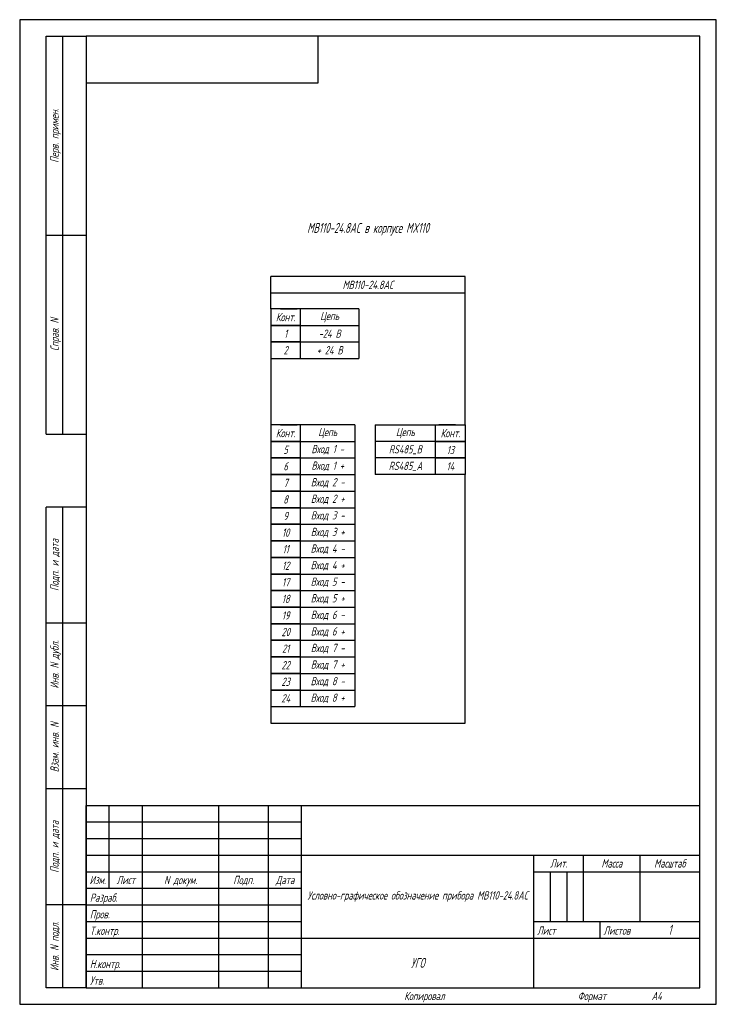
# Model space of a CAD drawing. Header units: millimetres. Extents: x 0 to 210, y 0 to 297.
import ezdxf
from ezdxf.enums import TextEntityAlignment as Align

# ---------------------------------------------------------------- set-up
doc = ezdxf.new("R2010")
doc.units = ezdxf.units.MM
for name, color, linetype, lineweight in [('0.25-STAMP', 10, 'Continuous', 25), ('0.25-TEXT', 10, 'Continuous', 25), ('0.3-STAMP', 7, 'Continuous', 30)]:
    doc.layers.add(name, color=color, linetype=linetype, lineweight=lineweight)
doc.layers.add('Текст', color=7, linetype='Continuous')
doc.styles.add('gost2304', font='Gost.shx', dxfattribs={"width": 0.8, "oblique": 15, "height": 2.5})
doc.styles.add('Romans8', font='Gost.shx', dxfattribs={"width": 0.8, "oblique": 15, "height": 3})
doc.styles.add('ГОСТ 2.304', font='Gost.shx', dxfattribs={"width": 0.8, "oblique": 15})

msp = doc.modelspace()

# ---------------------------------------------------------------- linework, layer by layer
at = {"color": 7, "ltscale": 100}
for p, q in [((75.69, 209.79), (75.69, 219.51)), ((134.31, 219.51), (75.69, 219.51)), ((84.65, 194.79), (102.19, 194.79))]:
    msp.add_line(p, q, dxfattribs=at)
at = {"color": 7}
for p, q in [((134.31, 174.79), (134.31, 219.51)), ((78.65, 209.79), (83.65, 209.79)), ((102.19, 209.79), (102.19, 194.79)), ((75.69, 194.79), (75.69, 174.79)), ((78.65, 174.79), (83.65, 174.79)), ((101.01, 174.79), (101.01, 89.79)), ((107.19, 174.79), (107.19, 159.79)), ((131.35, 174.79), (126.35, 174.79)), ((84.65, 169.79), (101.01, 169.79)), ((131.35, 169.79), (126.35, 169.79)), ((131.35, 164.79), (126.35, 164.79)), ((134.31, 84.79), (134.31, 159.79)), ((78.65, 154.79), (83.65, 154.79)), ((75.69, 149.79), (75.69, 139.79)), ((78.65, 149.79), (83.65, 149.79)), ((78.65, 149.79), (83.65, 149.79)), ((78.65, 144.79), (83.65, 144.79)), ((78.65, 144.79), (83.65, 144.79)), ((78.65, 139.79), (83.65, 139.79)), ((78.65, 139.79), (83.65, 139.79)), ((78.65, 134.79), (83.65, 134.79)), ((78.65, 134.79), (83.65, 134.79)), ((78.65, 129.79), (83.65, 129.79)), ((78.65, 129.79), (83.65, 129.79)), ((78.65, 124.79), (83.65, 124.79)), ((78.65, 124.79), (83.65, 124.79)), ((78.65, 124.79), (83.65, 124.79)), ((78.65, 119.79), (83.65, 119.79)), ((78.65, 119.79), (83.65, 119.79)), ((78.65, 119.79), (83.65, 119.79)), ((78.65, 114.79), (83.65, 114.79)), ((78.65, 114.79), (83.65, 114.79)), ((78.65, 114.79), (83.65, 114.79)), ((78.65, 109.79), (83.65, 109.79)), ((78.65, 109.79), (83.65, 109.79)), ((78.65, 109.79), (83.65, 109.79)), ((78.65, 104.79), (83.65, 104.79)), ((78.65, 104.79), (83.65, 104.79)), ((78.65, 104.79), (83.65, 104.79)), ((78.65, 99.79), (83.65, 99.79)), ((78.65, 99.79), (83.65, 99.79)), ((78.65, 99.79), (83.65, 99.79)), ((78.65, 94.79), (83.65, 94.79)), ((78.65, 94.79), (83.65, 94.79)), ((78.65, 94.79), (83.65, 94.79)), ((75.69, 89.79), (75.69, 84.79)), ((84.65, 89.79), (101.01, 89.79)), ((75.69, 84.79), (134.31, 84.79))]:
    msp.add_line(p, q, dxfattribs=at)
at = {"color": 7, "ltscale": 0.05}
for p, q in [((134.31, 214.53), (75.69, 214.53)), ((102.19, 209.79), (84.65, 209.79)), ((84.65, 204.79), (102.19, 204.79)), ((84.65, 199.79), (102.19, 199.79)), ((101.01, 174.79), (84.65, 174.79)), ((107.19, 174.79), (125.35, 174.79)), ((125.35, 169.79), (107.19, 169.79)), ((125.35, 169.79), (108.2, 169.79)), ((125.35, 169.79), (108.2, 169.79)), ((84.65, 164.79), (101.01, 164.79)), ((84.65, 164.79), (101.01, 164.79)), ((84.65, 164.79), (101.01, 164.79)), ((125.35, 164.79), (107.19, 164.79)), ((125.35, 164.79), (108.2, 164.79)), ((84.65, 159.79), (101.01, 159.79)), ((125.35, 159.79), (107.19, 159.79)), ((84.65, 154.79), (101.01, 154.79)), ((84.65, 154.79), (101.01, 154.79)), ((84.65, 149.79), (101.01, 149.79)), ((84.65, 149.79), (101.01, 149.79)), ((84.65, 149.79), (101.01, 149.79)), ((84.65, 149.79), (101.01, 149.79)), ((84.65, 144.79), (101.01, 144.79)), ((84.65, 144.79), (101.01, 144.79)), ((84.65, 144.79), (101.01, 144.79)), ((84.65, 144.79), (101.01, 144.79)), ((84.65, 139.79), (101.01, 139.79)), ((84.65, 139.79), (101.01, 139.79)), ((84.65, 139.79), (101.01, 139.79)), ((84.65, 139.79), (101.01, 139.79)), ((84.65, 134.79), (101.01, 134.79)), ((84.65, 134.79), (101.01, 134.79)), ((84.65, 134.79), (101.01, 134.79)), ((84.65, 134.79), (101.01, 134.79)), ((84.65, 129.79), (101.01, 129.79)), ((84.65, 129.79), (101.01, 129.79)), ((84.65, 129.79), (101.01, 129.79)), ((84.65, 129.79), (101.01, 129.79)), ((84.65, 124.79), (101.01, 124.79)), ((84.65, 124.79), (101.01, 124.79)), ((84.65, 124.79), (101.01, 124.79)), ((84.65, 124.79), (101.01, 124.79)), ((84.65, 124.79), (101.01, 124.79)), ((84.65, 124.79), (101.01, 124.79)), ((84.65, 119.79), (101.01, 119.79)), ((84.65, 119.79), (101.01, 119.79)), ((84.65, 119.79), (101.01, 119.79)), ((84.65, 119.79), (101.01, 119.79)), ((84.65, 119.79), (101.01, 119.79)), ((84.65, 119.79), (101.01, 119.79)), ((84.65, 114.79), (101.01, 114.79)), ((84.65, 114.79), (101.01, 114.79)), ((84.65, 114.79), (101.01, 114.79)), ((84.65, 114.79), (101.01, 114.79)), ((84.65, 114.79), (101.01, 114.79)), ((84.65, 114.79), (101.01, 114.79)), ((84.65, 109.79), (101.01, 109.79)), ((84.65, 109.79), (101.01, 109.79)), ((84.65, 109.79), (101.01, 109.79)), ((84.65, 109.79), (101.01, 109.79)), ((84.65, 109.79), (101.01, 109.79)), ((84.65, 109.79), (101.01, 109.79)), ((84.65, 104.79), (101.01, 104.79)), ((84.65, 104.79), (101.01, 104.79)), ((84.65, 104.79), (101.01, 104.79)), ((84.65, 104.79), (101.01, 104.79)), ((84.65, 104.79), (101.01, 104.79)), ((84.65, 104.79), (101.01, 104.79)), ((84.65, 99.79), (101.01, 99.79)), ((84.65, 99.79), (101.01, 99.79)), ((84.65, 99.79), (101.01, 99.79)), ((84.65, 99.79), (101.01, 99.79)), ((84.65, 99.79), (101.01, 99.79)), ((84.65, 99.79), (101.01, 99.79)), ((84.65, 94.79), (101.01, 94.79)), ((84.65, 94.79), (101.01, 94.79)), ((84.65, 94.79), (101.01, 94.79)), ((84.65, 94.79), (101.01, 94.79)), ((84.65, 94.79), (101.01, 94.79)), ((84.65, 94.79), (101.01, 94.79))]:
    msp.add_line(p, q, dxfattribs=at)
for points in [[(75.69, 204.79), (84.65, 204.79), (84.65, 209.79), (75.69, 209.79)], [(75.69, 199.79), (84.65, 199.79), (84.65, 204.79), (75.69, 204.79)], [(75.69, 194.79), (84.65, 194.79), (84.65, 199.79), (75.69, 199.79)], [(75.69, 169.79), (84.65, 169.79), (84.65, 174.79), (75.69, 174.79)], [(134.31, 169.79), (125.35, 169.79), (125.35, 174.79), (134.31, 174.79)], [(75.69, 164.79), (84.65, 164.79), (84.65, 169.79), (75.69, 169.79)], [(134.31, 164.79), (125.35, 164.79), (125.35, 169.79), (134.31, 169.79)], [(75.69, 159.79), (84.65, 159.79), (84.65, 164.79), (75.69, 164.79)], [(134.31, 159.79), (125.35, 159.79), (125.35, 164.79), (134.31, 164.79)], [(75.69, 154.79), (84.65, 154.79), (84.65, 159.79), (75.69, 159.79)], [(75.69, 149.79), (84.65, 149.79), (84.65, 154.79), (75.69, 154.79)], [(75.69, 144.79), (84.65, 144.79), (84.65, 149.79), (75.69, 149.79)], [(75.69, 139.79), (84.65, 139.79), (84.65, 144.79), (75.69, 144.79)], [(75.69, 134.79), (84.65, 134.79), (84.65, 139.79), (75.69, 139.79)], [(75.69, 129.79), (84.65, 129.79), (84.65, 134.79), (75.69, 134.79)], [(75.69, 124.79), (84.65, 124.79), (84.65, 129.79), (75.69, 129.79)], [(75.69, 119.79), (84.65, 119.79), (84.65, 124.79), (75.69, 124.79)], [(75.69, 114.79), (84.65, 114.79), (84.65, 119.79), (75.69, 119.79)], [(75.69, 109.79), (84.65, 109.79), (84.65, 114.79), (75.69, 114.79)], [(75.69, 104.79), (84.65, 104.79), (84.65, 109.79), (75.69, 109.79)], [(75.69, 99.79), (84.65, 99.79), (84.65, 104.79), (75.69, 104.79)], [(75.69, 94.79), (84.65, 94.79), (84.65, 99.79), (75.69, 99.79)], [(75.69, 89.79), (84.65, 89.79), (84.65, 94.79), (75.69, 94.79)]]:
    msp.add_lwpolyline(points, close=True, dxfattribs=at)
at = {"layer": '0.25-STAMP', "color": 7}
for p, q in [((20, 55), (85, 55)), ((20, 50), (85, 50)), ((20, 45), (85, 45)), ((160, 25), (160, 40)), ((165, 25), (165, 40)), ((20, 30), (85, 30)), ((20, 25), (85, 25)), ((20, 20), (85, 20)), ((20, 15), (85, 15)), ((20, 10), (85, 10))]:
    msp.add_line(p, q, dxfattribs=at)
msp.add_lwpolyline([(0, 0), (210, 0), (210, 297), (0, 297), (0, 0)], dxfattribs=at)
at = {"layer": '0.3-STAMP', "color": 7}
for p, q in [((8, 172), (8, 292)), ((8, 292), (20, 292)), ((13, 172), (13, 292)), ((20, 292), (20, 172)), ((20, 292), (20, 278)), ((90, 292), (20, 292)), ((90, 278), (90, 292)), ((20, 278), (90, 278)), ((8, 232), (20, 232)), ((8, 172), (20, 172)), ((8, 5), (8, 150)), ((20, 150), (8, 150)), ((13, 5), (13, 150)), ((20, 115), (8, 115)), ((20, 90), (8, 90)), ((20, 65), (8, 65)), ((20, 60), (205, 60)), ((20, 5), (20, 60)), ((27, 35), (27, 60)), ((37, 5), (37, 60)), ((60, 5), (60, 60)), ((75, 5), (75, 60)), ((85, 5), (85, 60)), ((205, 5), (205, 60)), ((85, 45), (205, 45)), ((155, 5), (155, 45)), ((170, 25), (170, 45)), ((187, 25), (187, 45)), ((20, 40), (85, 40)), ((155, 40), (205, 40)), ((20, 35), (85, 35)), ((20, 30), (8, 30)), ((155, 25), (205, 25)), ((175, 20), (175, 25)), ((85, 20), (205, 20)), ((20, 5), (8, 5)), ((20, 5), (205, 5))]:
    msp.add_line(p, q, dxfattribs=at)
msp.add_lwpolyline([(20, 5), (205, 5), (205, 292), (20, 292), (20, 5)], dxfattribs=at)

# ---------------------------------------------------------------- texts
at = {"color": 7, "attachment_point": 5}
for s, insert, char_height, width, style in [('{\\C0;МВ110-24.8AC }в корпусе MX110', (105, 233.79), 3, 72.3089, 'Romans8'), ('МВ110-24.8AC', (105, 217.02), 2.5, 58.6187, 'gost2304'), ('Конт.', (80.17, 207.29), 2.5, 8.9641, 'gost2304'), ('Цепь', (93.42, 207.29), 2.5, 17.5363, 'gost2304'), ('1', (80.17, 202.29), 2.5, 8.9641, 'gost2304'), ('-24 В', (93.42, 202.29), 2.5, 17.5363, 'gost2304'), ('2', (80.17, 197.29), 2.5, 8.9641, 'gost2304'), ('+ 24 В', (93.42, 197.29), 2.5, 17.5363, 'gost2304'), ('Конт.', (80.17, 172.29), 2.5, 8.9641, 'gost2304'), ('Цепь', (92.83, 172.29), 2.5, 16.357, 'gost2304'), ('Цепь', (116.27, 172.29), 2.5, 18.1542, 'gost2304'), ('Конт.', (129.83, 172.29), 2.5, 8.9641, 'gost2304'), ('5', (80.17, 167.29), 2.5, 8.9641, 'gost2304'), ('Вход 1 -', (92.83, 167.29), 2.5, 16.357, 'gost2304'), ('RS485_B', (116.27, 167.29), 2.5, 18.1542, 'gost2304'), ('13', (129.83, 167.19), 2.5, 8.9641, 'gost2304'), ('6', (80.17, 162.29), 2.5, 8.9641, 'gost2304'), ('Вход 1 +', (92.83, 162.29), 2.5, 16.357, 'gost2304'), ('RS485_A', (116.27, 162.29), 2.5, 18.1542, 'gost2304'), ('14', (129.83, 162.29), 2.5, 8.9641, 'gost2304'), ('7', (80.17, 157.29), 2.5, 8.9641, 'gost2304'), ('Вход 2 -', (92.83, 157.29), 2.5, 16.357, 'gost2304'), ('8', (80.17, 152.29), 2.5, 8.9641, 'gost2304'), ('Вход 2 +', (92.83, 152.29), 2.5, 16.357, 'gost2304'), ('9', (80.17, 147.29), 2.5, 8.9641, 'gost2304'), ('Вход 3 -', (92.83, 147.29), 2.5, 16.357, 'gost2304'), ('10', (80.17, 142.29), 2.5, 8.9641, 'gost2304'), ('Вход 3 +', (92.83, 142.29), 2.5, 16.357, 'gost2304'), ('11', (80.17, 137.29), 2.5, 8.9641, 'gost2304'), ('Вход 4 -', (92.83, 137.29), 2.5, 16.357, 'gost2304'), ('12', (80.17, 132.29), 2.5, 8.9641, 'gost2304'), ('Вход 4 +', (92.83, 132.29), 2.5, 16.357, 'gost2304'), ('17', (80.17, 127.29), 2.5, 8.9641, 'gost2304'), ('Вход 5 -', (92.83, 127.29), 2.5, 16.357, 'gost2304'), ('18', (80.17, 122.29), 2.5, 8.9641, 'gost2304'), ('Вход 5 +', (92.83, 122.29), 2.5, 16.357, 'gost2304'), ('19', (80.17, 117.29), 2.5, 8.9641, 'gost2304'), ('Вход 6 -', (92.83, 117.29), 2.5, 16.357, 'gost2304'), ('20', (80.17, 112.29), 2.5, 8.9641, 'gost2304'), ('Вход 6 +', (92.83, 112.29), 2.5, 16.357, 'gost2304'), ('21', (80.17, 107.29), 2.5, 8.9641, 'gost2304'), ('Вход 7 -', (92.83, 107.29), 2.5, 16.357, 'gost2304'), ('22', (80.17, 102.29), 2.5, 8.9641, 'gost2304'), ('Вход 7 +', (92.83, 102.29), 2.5, 16.357, 'gost2304'), ('23', (80.17, 97.29), 2.5, 8.9641, 'gost2304'), ('Вход 8 -', (92.83, 97.29), 2.5, 16.357, 'gost2304'), ('24', (80.17, 92.29), 2.5, 8.9641, 'gost2304'), ('Вход 8 +', (92.83, 92.29), 2.5, 16.357, 'gost2304'), ('Условно-графическое обозначение прибора {\\C0;МВ110-24.8AC}', (120, 32.5), 2.5, 70, 'Romans8'), ('\\pxt8.9412;УГО', (120, 12.5), 3, 70, 'Romans8')]:
    msp.add_mtext(s, dxfattribs=dict(at, insert=insert, char_height=char_height, width=width, style=style))
at = {"layer": '0.25-TEXT', "color": 7, "style": 'ГОСТ 2.304', "oblique": 15, "width": 0.8}
for s, p in [('Перв. примен.', (10.5, 262)), ('Справ. N', (10.5, 202)), ('Подп. и дата', (10.5, 132.5)), ('Инв. N дубл.', (10.5, 102.5)), ('Взам. инв. N', (10.5, 77.5)), ('Подп. и дата', (10.5, 47.5)), ('Инв. N подл.', (10.5, 17.5))]:
    msp.add_text(s, height=2.5, rotation=90, dxfattribs=at).set_placement(p, align=Align.MIDDLE_CENTER)
for s, p in [('Лит.', (162.5, 42.5)), ('Масса', (178.5, 42.5)), ('Масштаб', (196, 42.5)), ('Изм.', (23.5, 37.5)), ('Лист', (32, 37.5)), ('N докум.', (48.5, 37.5)), ('Подп.', (67.5, 37.5)), ('Дата', (80, 37.5))]:
    msp.add_text(s, height=2.5, dxfattribs=at).set_placement(p, align=Align.MIDDLE_CENTER)
for s, p in [('Разраб.', (21.16, 30.92)), ('Пров.', (21.16, 25.92)), ('Т.контр.', (21.16, 20.92)), ('Лист', (156, 21)), ('Листов', (176, 21)), ('Н.контр.', (21.16, 10.92)), ('Утв.', (21.16, 5.92)), ('A4', (190.5, 1.25))]:
    msp.add_text(s, height=2.5, dxfattribs=at).set_placement(p)
for s, p in [('Копировал', (122, 1.25)), ('Формат', (172.5, 1.25))]:
    msp.add_text(s, height=2.5, dxfattribs=at).set_placement(p, align=Align.CENTER)
at = {"layer": 'Текст', "color": 7, "ltscale": 100, "insert": (196, 22.5), "char_height": 3, "width": 18, "attachment_point": 5, "style": 'Romans8'}
msp.add_mtext('\\A1;1', dxfattribs=at)

doc.saveas('drawing.dxf')
